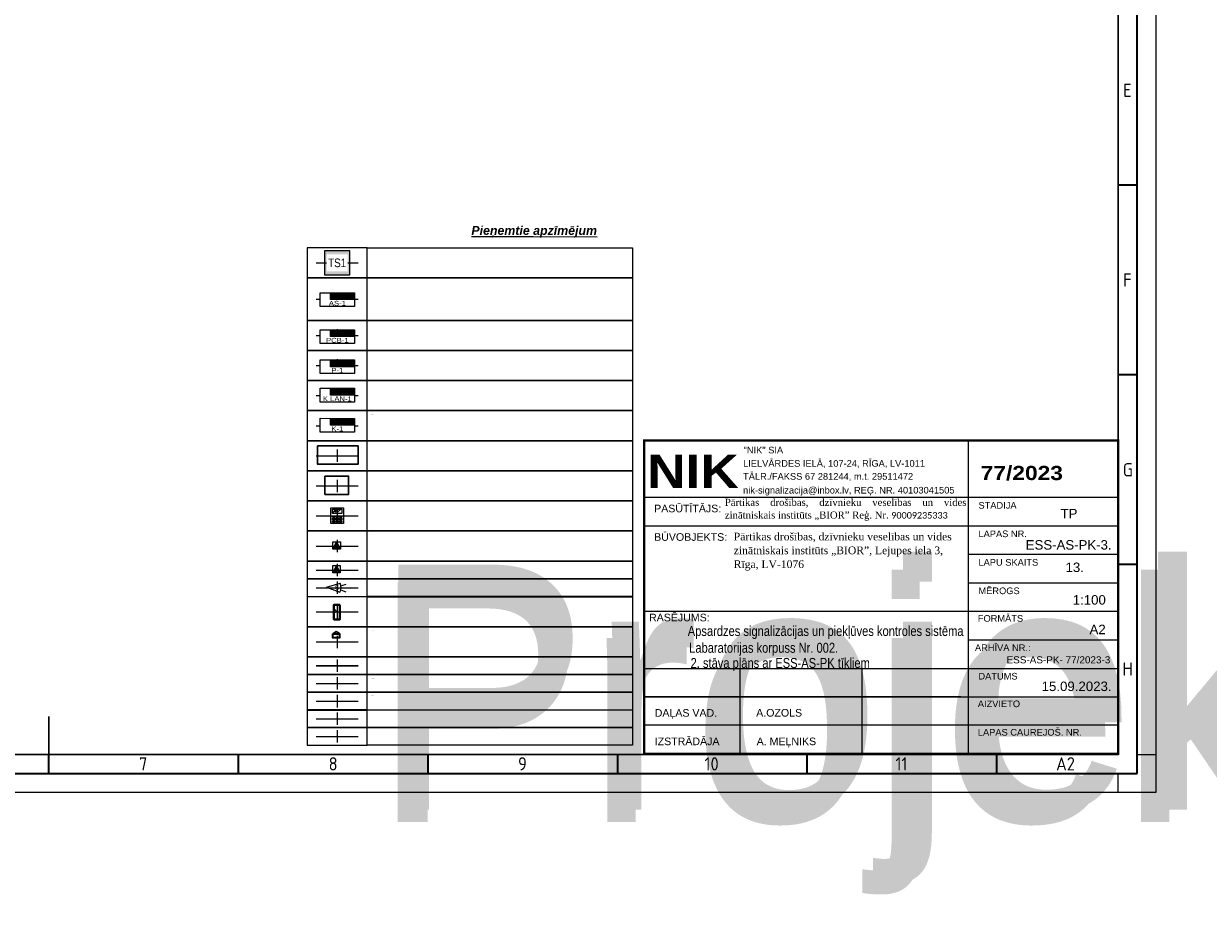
# Model space of a CAD drawing. Header units: millimetres. Extents: x -1662057 to -197461, y -941126 to 63888.
# Tile 83 of 209: x -1588243 to -1545863, y -425197 to -393819. Entities that reach past the tile are written whole.
import ezdxf
from ezdxf.enums import TextEntityAlignment as Align

# ---------------------------------------------------------------- set-up
doc = ezdxf.new("R2018")
doc.units = ezdxf.units.MM
doc.set_wipeout_variables(frame=1)
doc.layers.get('0').update_dxf_attribs({"linetype": 'CONTINUOUS'})
for name, color, linetype, lineweight in [('00_rāmis', 7, 'CONTINUOUS', 18), ('00_text_rakstlaukums', 7, 'CONTINUOUS', 18), ('00_tieva', 7, 'CONTINUOUS', 15), ('1-VS', 174, 'CONTINUOUS', 9), ('AS_detektori', 234, 'CONTINUOUS', 15), ('AS_kabelis', 16, 'CONTINUOUS', 15), ('Izolacija', 250, 'CONTINUOUS', 9), ('Titlebox', 7, 'CONTINUOUS', 9), ('UAS_Text', 7, 'CONTINUOUS', 9), ('Vājstrāvas tīkls', 5, 'CONTINUOUS', 30)]:
    doc.layers.add(name, color=color, linetype=linetype, lineweight=lineweight)
for name, color, linetype in [('Apsardze', 5, 'CONTINUOUS'), ('ESS AS', 5, 'CONTINUOUS'), ('ESS_AS_iekartas', 102, 'CONTINUOUS'), ('PDF_Geometry', 7, 'CONTINUOUS'), ('Rasējuma lapa', 7, 'CONTINUOUS'), ('VS AS', 7, 'CONTINUOUS'), ('VS-AS_Iekartas', 5, 'CONTINUOUS'), ('VS_Apzimejumi', 7, 'CONTINUOUS')]:
    doc.layers.add(name, color=color, linetype=linetype)
doc.layers.add('VS_Info', color=21, linetype='CONTINUOUS', plot=False)
doc.styles.add('1', font='ariali.ttf')
doc.styles.add('ARIAL', font='arialbd.ttf')
doc.styles.add('Arial_baltic', font='arial.ttf')
doc.styles.add('Bold', font='ariblk.ttf', dxfattribs={"height": 60})
doc.styles.add('Calibri', font='calibri.ttf')
doc.styles.add('DEL_Arial Narrow', font='ARIALN.TTF')
doc.styles.add('ISO', font='iso')
doc.styles.add('ROMANS', font='arial.ttf', dxfattribs={"width": 0.8, "oblique": 15})
doc.styles.add('WMF-Arial0', font='arialbd.ttf')

# ---------------------------------------------------------------- blocks, each defined once
blk = doc.blocks.new('A2_L')
at = {"layer": 'Rasējuma lapa'}
for p, q in [((0, 0), (0, 420)), ((-5, 10), (0, 10)), ((-10, 0), (-10, 5)), ((-594, 0), (0, 0))]:
    blk.add_line(p, q, dxfattribs=at)
at = {"layer": 'Rasējuma lapa', "lineweight": 35}
for p, q in [((-5, 5), (-5, 415)), ((-5, 160), (-10, 160)), ((-5, 110), (-10, 110)), ((-5, 60), (-10, 60)), ((-292, 5), (-292, 10)), ((-242, 5), (-242, 10)), ((-192, 5), (-192, 10)), ((-142, 5), (-142, 10)), ((-92, 5), (-92, 10)), ((-42, 5), (-42, 10)), ((-579, 5), (-5, 5))]:
    blk.add_line(p, q, dxfattribs=at)
at = {"layer": 'Rasējuma lapa', "lineweight": 30}
for p, q in [((-10, 10), (-10, 410)), ((-292, 20), (-292, 10)), ((-574, 10), (-10, 10))]:
    blk.add_line(p, q, dxfattribs=at)
at = {"layer": 'Rasējuma lapa', "style": 'ISO'}
for s, p in [('E', (-8.72, 183.25)), ('F', (-8.72, 133.25)), ('G', (-8.81, 83.25)), ('H', (-8.9, 30.75)), ('7', (-268.23, 5.75)), ('8', (-218.23, 5.75)), ('9', (-168.28, 5.75)), ('10', (-119.1, 5.75)), ('11', (-68.75, 5.75)), ('A2', (-26.41, 5.75))]:
    blk.add_text(s, height=3.5, dxfattribs=at).set_placement(p)
blk = doc.blocks.new('*U1302')
at = {"layer": 'Rasējuma lapa'}
blk.add_blockref('A2_L', (0, 0), dxfattribs=at)
blk = doc.blocks.new('*U1708')
at = {"layer": 'VS_Apzimejumi', "ltscale": 25}
blk.add_lwpolyline([(-1700, 0), (-1700, -1200), (0, -1200), (0, 0), (-1700, 0)], dxfattribs=at)
at = {"layer": 'VS_Apzimejumi'}
blk.add_lwpolyline([(0, 0), (7500, 0), (7500, -1200), (0, -1200), (0, 0)], dxfattribs=at)
at = {"layer": 'VS_Info'}
blk.add_line((-1445, -600), (-255, -600), dxfattribs=at)
blk.add_lwpolyline([(-850, -425), (-850, -775)], dxfattribs=at)
at = {"lineweight": 30, "flags": 104}
blk.add_attdef('NOSAUKUMS', text='', height=200, dxfattribs=at).set_placement((121, -99), align=Align.TOP_LEFT)
blk = doc.blocks.new('*U1709')
at = {"layer": 'VS_Apzimejumi', "ltscale": 25}
blk.add_lwpolyline([(-1700, 0), (-1700, -850), (0, -850), (0, 0), (-1700, 0)], dxfattribs=at)
at = {"layer": 'VS_Apzimejumi'}
blk.add_lwpolyline([(0, 0), (7500, 0), (7500, -850), (0, -850), (0, 0)], dxfattribs=at)
at = {"layer": 'VS_Info'}
blk.add_line((-1445, -425), (-255, -425), dxfattribs=at)
blk.add_lwpolyline([(-850, -250), (-850, -600)], dxfattribs=at)
at = {"lineweight": 30, "flags": 104}
blk.add_attdef('NOSAUKUMS', text='', height=200, dxfattribs=at).set_placement((121, -99), align=Align.TOP_LEFT)
blk = doc.blocks.new('DEL_VS-AS_kontroles_panelis')
blk.add_wipeout([(-326, 261), (326, 261), (326, -1), (-326, -1)]).dxf.layer = 'AS_kabelis'
at = {"layer": 'VS-AS_Iekartas', "color": 0}
for p, q in [((-325, 260), (325, 260)), ((-325, 0), (-325, 260)), ((-130, 252), (-122, 260)), ((-130, 229), (-99, 260)), ((-130, 207), (-77, 260)), ((-130, 184), (-54, 260)), ((-130, 162), (-32, 260)), ((-130, 139), (-9, 260)), ((-18, 130), (-130, 242)), ((5, 130), (-125, 260)), ((-117, 130), (13, 260)), ((27, 130), (-103, 260)), ((-95, 130), (35, 260)), ((50, 130), (-80, 260)), ((-72, 130), (58, 260)), ((72, 130), (-58, 260)), ((-50, 130), (80, 260)), ((95, 130), (-35, 260)), ((-27, 130), (103, 260)), ((117, 130), (-13, 260)), ((-5, 130), (125, 260)), ((139, 130), (9, 260)), ((18, 130), (148, 260)), ((162, 130), (32, 260)), ((40, 130), (170, 260)), ((184, 130), (54, 260)), ((63, 130), (193, 260)), ((207, 130), (77, 260)), ((85, 130), (215, 260)), ((229, 130), (99, 260)), ((108, 130), (238, 260)), ((252, 130), (122, 260)), ((130, 130), (260, 260)), ((274, 130), (144, 260)), ((152, 130), (282, 260)), ((297, 130), (167, 260)), ((175, 130), (305, 260)), ((319, 130), (189, 260)), ((197, 130), (325, 258)), ((325, 146), (211, 260)), ((220, 130), (325, 235)), ((325, 169), (234, 260)), ((325, 191), (256, 260)), ((325, 214), (279, 260)), ((325, 236), (301, 260)), ((325, 259), (324, 260)), ((325, 260), (325, 0)), ((325, 0), (-325, 0)), ((-40, 130), (-130, 220)), ((-63, 130), (-130, 197)), ((-85, 130), (-130, 175)), ((-108, 130), (-130, 152)), ((242, 130), (325, 213)), ((265, 130), (325, 190)), ((287, 130), (325, 168)), ((310, 130), (325, 145))]:
    blk.add_line(p, q, dxfattribs=at)
blk.add_lwpolyline([(-130, 260), (325, 260), (325, 130), (-130, 130)], close=True, dxfattribs=at)
at = {"layer": 'VS-AS_Iekartas', "color": 0, "style": 'DEL_Arial Narrow', "width": 1.4}
blk.add_attdef('TIPS', text='', height=90, dxfattribs=at).set_placement((0, -10), align=Align.BOTTOM_CENTER)
blk = doc.blocks.new('*U1710')
at = {"layer": 'VS_Apzimejumi', "ltscale": 25}
blk.add_lwpolyline([(-1700, 0), (-1700, -500), (0, -500), (0, 0), (-1700, 0)], dxfattribs=at)
at = {"layer": 'VS_Apzimejumi'}
blk.add_lwpolyline([(0, 0), (7500, 0), (7500, -500), (0, -500), (0, 0)], dxfattribs=at)
at = {"layer": 'VS_Info'}
blk.add_line((-1445, -250), (-255, -250), dxfattribs=at)
blk.add_lwpolyline([(-850, -75), (-850, -425)], dxfattribs=at)
at = {"lineweight": 30, "flags": 104}
blk.add_attdef('NOSAUKUMS', text='', height=200, dxfattribs=at).set_placement((121, -99), align=Align.TOP_LEFT)
blk = doc.blocks.new('*U2829')
at = {"layer": 'Vājstrāvas tīkls', "color": 234, "lineweight": 9}
for p, q in [((-140, 385), (-54, 479)), ((-54, 479), (-72, 402)), ((-72, 402), (15, 478)), ((-13, 367), (118, 481)), ((15, 478), (-13, 367))]:
    blk.add_line(p, q, dxfattribs=at)
at = {"layer": 'Vājstrāvas tīkls', "color": 234, "lineweight": 15, "ltscale": 0.05}
blk.add_lwpolyline([(-217, 542), (217, 542), (217, 0), (-217, 0)], close=True, dxfattribs=at)
at = {"layer": 'Vājstrāvas tīkls', "color": 234, "lineweight": 25, "ltscale": 0.05}
for points in [[(-217, 542), (217, 542), (217, 0), (-217, 0)], [(-164, 268), (-77, 268), (-77, 217), (-164, 217)], [(-164, 184), (-77, 184), (-77, 133), (-164, 133)], [(-164, 100), (-77, 100), (-77, 49), (-164, 49)], [(-44, 268), (44, 268), (44, 217), (-44, 217)], [(-44, 184), (44, 184), (44, 133), (-44, 133)], [(-44, 100), (44, 100), (44, 49), (-44, 49)], [(77, 268), (164, 268), (164, 217), (77, 217)], [(77, 184), (164, 184), (164, 133), (77, 133)], [(77, 100), (164, 100), (164, 49), (77, 49)]]:
    blk.add_lwpolyline(points, close=True, dxfattribs=at)
at = {"layer": 'Vājstrāvas tīkls', "color": 234, "lineweight": 9, "ltscale": 0.05}
blk.add_lwpolyline([(-164, 502), (164, 502), (164, 354), (-164, 354)], close=True, dxfattribs=at)
at = {"layer": 'AS_detektori', "lineweight": 5, "style": 'ARIAL'}
blk.add_attdef('KEYPAD', text='', height=188, dxfattribs=at).set_placement((-596, 331), align=Align.CENTER)
blk = doc.blocks.new('A$C7E0A7937')
at = {"layer": 'Izolacija', "ltscale": 5, "true_color": 0xffffff}
h = blk.add_hatch(color=7, dxfattribs=at)
h.dxf.hatch_style = 1
h.paths.add_polyline_path([(399, 375), (-399, 375), (-399, -375), (399, -375)])
at = {"layer": '1-VS', "color": 5, "lineweight": 20, "ltscale": 20, "const_width": 22.5}
blk.add_lwpolyline([(-399, -375), (399, -375), (399, 375), (-399, 375)], close=True, dxfattribs=at)
at = {"layer": '1-VS', "color": 251, "lineweight": 20, "ltscale": 20}
blk.add_lwpolyline([(-399, -375), (399, -375), (399, 375), (-399, 375)], close=True, dxfattribs=at)
at = {"layer": 'UAS_Text', "color": 251, "lineweight": 9, "insert": (1, -1), "char_height": 270, "width": 385.23, "attachment_point": 5, "bg_fill": 3, "box_fill_scale": 1.5, "bg_fill_color": 256, "bg_fill_transparency": 0}
blk.add_mtext('{\\fArial Narrow|b0|i0|c186|p34;\\C5;TS1}', dxfattribs=at)
blk = doc.blocks.new('smk')
at = {"layer": 'Apsardze'}
for p, q in [((-200, 0), (-200, 200)), ((-200, 0), (-100, 200)), ((-200, 200), (0, 200)), ((0, 0), (-200, 0)), ((-100, 200), (0, 0)), ((0, 200), (0, 0))]:
    blk.add_line(p, q, dxfattribs=at)
at = {"layer": 'Apsardze', "linetype": 'ByBlock'}
for p, q in [((-188, 25), (-13, 25)), ((-170, 60), (-30, 60)), ((-152, 96), (-48, 96)), ((-135, 131), (-65, 131)), ((-117, 166), (-83, 166))]:
    blk.add_line(p, q, dxfattribs=at)
blk = doc.blocks.new('pir')
at = {"layer": 'Apsardze'}
for p, q in [((-530, 1), (-797, 1)), ((-512, 81), (-665, 133)), ((0, 0), (-457, 153)), ((0, 0), (-457, -152)), ((-512, -84), (-662, -135))]:
    blk.add_line(p, q, dxfattribs=at)
blk.add_arc((-151, 1), 342, 153.6522, 206.5245, dxfattribs=at)

msp = doc.modelspace()

# ---------------------------------------------------------------- linework, layer by layer
at = {"layer": '00_rāmis'}
for p, q in [((-1549084.73931, -408723.77673), (-1566043.83073, -408723.77668)), ((-1549084.73616, -408723.77673), (-1566043.82758, -408723.77668))]:
    msp.add_line(p, q, dxfattribs=at)
at = {"layer": '00_rāmis', "const_width": 84.79564}
msp.add_lwpolyline([(-1566043.83808, -419920.84435), (-1549084.73616, -419920.84435), (-1549084.73616, -408723.77673), (-1566043.83808, -408723.77673)], close=True, dxfattribs=at)
at = {"layer": '00_tieva'}
for p, q in [((-1554443.39879, -419920.84663), (-1554443.39879, -408723.77668)), ((-1549084.73931, -410759.69625), (-1566043.82949, -410759.68055)), ((-1554443.408, -419920.84663), (-1554443.408, -410759.69625)), ((-1566043.83044, -411778.36424), (-1549084.74852, -411778.36424)), ((-1549084.73931, -412796.74103), (-1554443.408, -412796.74101)), ((-1554443.408, -413815.41397), (-1549084.74852, -413815.41397)), ((-1549084.73931, -414832.66054), (-1566043.83411, -414832.66049)), ((-1554443.408, -415851.33348), (-1549084.74852, -415851.33348)), ((-1566043.83555, -416868.58), (-1549084.73931, -416868.58005)), ((-1566043.83555, -416868.58), (-1549084.73931, -416868.58005)), ((-1562612.18813, -419920.84502), (-1562612.18813, -416868.58)), ((-1558249.04206, -419920.84615), (-1558249.04206, -416868.58)), ((-1554713.78344, -417886.11185), (-1566043.83632, -417886.11185)), ((-1566043.83555, -417886.11185), (-1549084.73931, -417886.1119)), ((-1554713.78344, -417886.11185), (-1565908.15869, -417886.11185)), ((-1554713.78344, -418903.6437), (-1566043.83632, -418903.6437)), ((-1549084.73931, -418903.64375), (-1565908.15869, -418903.6437))]:
    msp.add_line(p, q, dxfattribs=at)
at = {"layer": 'ESS AS', "color": 1, "lineweight": 35, "ltscale": 2, "transparency": 33554687}
for p, q in [((-1577064.7131, -415554.59877), (-1577178.8914, -415629.50096)), ((-1577062.33386, -415554.59877), (-1576948.15556, -415629.50096))]:
    msp.add_line(p, q, dxfattribs=at)
at = {"layer": 'ESS AS', "color": 5, "lineweight": 40, "ltscale": 2, "transparency": 33554687}
msp.add_lwpolyline([(-1576929.36811, -414595.53159), (-1576929.36811, -415116.73269), (-1577147.11746, -415116.73269), (-1577147.11746, -414595.53159)], close=True, dxfattribs=at)
at = {"layer": 'ESS AS', "color": 1, "lineweight": 35, "ltscale": 2, "transparency": 33554687}
msp.add_lwpolyline([(-1577179.01977, -415629.63549), (-1576948.73754, -415629.63549), (-1576948.73754, -415776.12782), (-1577179.01977, -415776.12782)], close=True, dxfattribs=at)
at = {"layer": 'ESS AS', "color": 5, "transparency": 33554687, "const_width": 31.64062}
for points in [[(-1577782.65649, -416764.28149), (-1576276.56274, -416764.28149)], [(-1577782.65649, -417405.53149), (-1576276.56274, -417405.53149)]]:
    msp.add_lwpolyline(points, dxfattribs=at)
at = {"layer": 'ESS AS', "color": 6, "transparency": 33554687, "const_width": 31.64062}
for points in [[(-1577782.65649, -418041.15536), (-1576276.56274, -418041.15536)], [(-1577782.65649, -418668.88281), (-1576276.56274, -418668.88281)]]:
    msp.add_lwpolyline(points, dxfattribs=at)
at = {"layer": 'ESS AS', "color": 1, "transparency": 33554687, "const_width": 31.64062}
msp.add_lwpolyline([(-1577782.65649, -419309.35613), (-1576276.56274, -419309.35613)], dxfattribs=at)
at = {"layer": 'ESS_AS_iekartas', "color": 5, "lineweight": 30}
msp.add_lwpolyline([(-1577730.07897, -408917.98704), (-1576281.80887, -408917.98704), (-1576281.80887, -409571.03387), (-1577730.07897, -409571.03387)], close=True, dxfattribs=at)
at = {"layer": 'ESS_AS_iekartas', "color": 6, "lineweight": 30}
msp.add_lwpolyline([(-1577466.28734, -409993.7795), (-1576618.74585, -409993.7795), (-1576618.74585, -410646.82634), (-1577466.28734, -410646.82634)], close=True, dxfattribs=at)
at = {"layer": 'PDF_Geometry', "lineweight": 9}
msp.add_lwpolyline([(-1565694.47449, -408704.96808), (-1549082.0013, -408704.96808)], dxfattribs=at)

# ---------------------------------------------------------------- block references
at = {"layer": 'ESS AS', "transparency": 33554687}
ref = msp.add_blockref('*U1709', (-1575953.82056, -401832.29618), dxfattribs=dict(at, xscale=1.265625, yscale=1.265625, zscale=1.265625))
lines = msp.add_mtext('Projekt. telekomunikāciju 19" skapis', dxfattribs={"layer": '0', "insert": (-1575800.98823, -401957.43145), "char_height": 2.5, "attachment_point": 1})
ref.add_attrib('NOSAUKUMS', '', (-1575800.98823, -401957.43145), dxfattribs={"flags": 104}).embed_mtext(lines)
at = {"layer": 'ESS AS', "color": 7, "transparency": 33554687}
ref = msp.add_blockref('*U1708', (-1575953.82836, -402908.06224), dxfattribs=dict(at, xscale=1.265625, yscale=1.265625, zscale=1.265625))
lines = msp.add_mtext('Projekt. centrālais vadības panelis Integriti ISC Controller, \\Pmetāliskā kārba ar barošanas bloku.  INTG-996001EUPS \\Par visām paplašinātāju kartēm', dxfattribs={"layer": '0', "insert": (-1575800.99604, -403033.1975), "char_height": 2.5, "attachment_point": 1})
ref.add_attrib('NOSAUKUMS', '', (-1575800.99604, -403033.1975), dxfattribs={"flags": 104}).embed_mtext(lines)
at = {"layer": 'ESS AS', "transparency": 33554687}
ref = msp.add_blockref('*U1709', (-1575953.82836, -404426.7621), dxfattribs=dict(at, xscale=1.265625, yscale=1.265625, zscale=1.265625))
lines = msp.add_mtext('Projekt. 8 zonu paplāšinātājs Integriti - 8 Zone LAN,\\PPCB only. INTG-996005PCB&KIT', dxfattribs={"layer": '0', "insert": (-1575800.99604, -404551.89736), "char_height": 2.5, "attachment_point": 1})
ref.add_attrib('NOSAUKUMS', '', (-1575800.99604, -404551.89736), dxfattribs={"flags": 104}).embed_mtext(lines)
ref = msp.add_blockref('*U1709', (-1575953.82836, -405502.7767), dxfattribs=dict(at, xscale=1.265625, yscale=1.265625, zscale=1.265625))
lines = msp.add_mtext('Projekt. 8 zonu paplāšinātājs Integriti - 8 Zone UniBus,\\PINTG-996500PCB&KIT', dxfattribs={"layer": '0', "insert": (-1575800.99604, -405627.91197), "char_height": 2.5, "attachment_point": 1})
ref.add_attrib('NOSAUKUMS', '', (-1575800.99604, -405627.91197), dxfattribs={"flags": 104}).embed_mtext(lines)
ref = msp.add_blockref('*U1709', (-1575953.82836, -406578.57638), dxfattribs=dict(at, xscale=1.265625, yscale=1.265625, zscale=1.265625))
lines = msp.add_mtext('Projekt. divu durvju kontrolieris Intelligent LAN Access\\PModule. INTG-996018PCB&K', dxfattribs={"layer": '0', "insert": (-1575800.99604, -406703.71165), "char_height": 2.5, "attachment_point": 1})
ref.add_attrib('NOSAUKUMS', '', (-1575800.99604, -406703.71165), dxfattribs={"flags": 104}).embed_mtext(lines)
ref = msp.add_blockref('*U1709', (-1575953.82836, -407654.37295), dxfattribs=dict(at, xscale=1.265625, yscale=1.265625, zscale=1.265625))
lines = msp.add_mtext('Projekt. UniBus Divu durvju kontrolieris-paplāšinātājs \\PINTG-996535PCB&K', dxfattribs={"layer": '0', "insert": (-1575800.99604, -407779.50822), "char_height": 2.5, "attachment_point": 1})
ref.add_attrib('NOSAUKUMS', '', (-1575800.99604, -407779.50822), dxfattribs={"flags": 104}).embed_mtext(lines)
ref = msp.add_blockref('*U1709', (-1575953.82836, -408730.02997), dxfattribs=dict(at, xscale=1.265625, yscale=1.265625, zscale=1.265625))
lines = msp.add_mtext('Projekt. metāliskā kārba ar barošanas bloku 8A \\PINTG-995203PE8EU', dxfattribs={"layer": '0', "insert": (-1575800.99604, -408855.16523), "char_height": 2.5, "attachment_point": 1})
ref.add_attrib('NOSAUKUMS', '', (-1575800.99604, -408855.16523), dxfattribs={"flags": 104}).embed_mtext(lines)
ref = msp.add_blockref('*U1709', (-1575953.82836, -409805.82243), dxfattribs=dict(at, xscale=1.265625, yscale=1.265625, zscale=1.265625))
lines = msp.add_mtext('Projekt. metāliskā kārba ar barošanas bloku 3A \\PINTG-995201PEEU3', dxfattribs={"layer": '0', "insert": (-1575800.99604, -409930.9577), "char_height": 2.5, "attachment_point": 1})
ref.add_attrib('NOSAUKUMS', '', (-1575800.99604, -409930.9577), dxfattribs={"flags": 104}).embed_mtext(lines)
ref = msp.add_blockref('*U1709', (-1575953.82836, -410881.60836), dxfattribs=dict(at, xscale=1.265625, yscale=1.265625, zscale=1.265625))
lines = msp.add_mtext('Projekt. LCD vadības tastatūra Prisma Terminal \\Pfor Integriti - White INTG-996400', dxfattribs={"layer": '0', "insert": (-1575800.99604, -411006.74362), "char_height": 2.5, "attachment_point": 1})
ref.add_attrib('NOSAUKUMS', '', (-1575800.99604, -411006.74362), dxfattribs={"flags": 104}).embed_mtext(lines)
ref = msp.add_blockref('*U2829', (-1577029.60961, -411694.60761), dxfattribs=dict(at, xscale=1.0418625, yscale=1.0418625, zscale=1.0418625))
lines = msp.add_mtext('VP ', dxfattribs={"layer": 'AS_detektori', "lineweight": 5, "insert": (-1577650.25968, -411349.79326), "char_height": 2.5, "attachment_point": 1, "bg_fill": 3, "box_fill_scale": 1, "bg_fill_color": 256, "bg_fill_transparency": 0})
ref.add_attrib('KEYPAD', '', (-1577650.25968, -411349.79326), dxfattribs={"flags": 104}).embed_mtext(lines)
ref = msp.add_blockref('*U1709', (-1575953.82836, -411957.37146), dxfattribs=dict(at, xscale=1.265625, yscale=1.265625, zscale=1.265625))
lines = msp.add_mtext('Projekt. magnētiskais kontakts vārtiem, uzliekamais, \\Pnostrādāšanas attālums 7.3 cm ar plāksni MS-55', dxfattribs={"layer": '0', "insert": (-1575800.99604, -412082.50672), "char_height": 2.5, "attachment_point": 1})
ref.add_attrib('NOSAUKUMS', '', (-1575800.99604, -412082.50672), dxfattribs={"flags": 104}).embed_mtext(lines)
ref = msp.add_blockref('*U1710', (-1575953.82836, -413036.66475), dxfattribs=dict(at, xscale=1.265625, yscale=1.265625, zscale=1.265625))
lines = msp.add_mtext('Projekt. durvju magnētiskie kontakti ZDD-417M', dxfattribs={"layer": '0', "insert": (-1575800.99604, -413161.80001), "char_height": 8762.180394, "attachment_point": 1})
ref.add_attrib('NOSAUKUMS', '', (-1575800.99604, -413161.80001), dxfattribs={"flags": 104}).embed_mtext(lines)
ref = msp.add_blockref('*U1710', (-1575953.82836, -413669.29494), dxfattribs=dict(at, xscale=1.265625, yscale=1.265625, zscale=1.265625))
lines = msp.add_mtext('Projekt. kombinētajs detektors TITAN GB', dxfattribs={"layer": '0', "insert": (-1575800.99604, -413794.43021), "char_height": 8572.5175739, "attachment_point": 1})
ref.add_attrib('NOSAUKUMS', '', (-1575800.99604, -413794.43021), dxfattribs={"flags": 104}).embed_mtext(lines)
ref = msp.add_blockref('*U1709', (-1575953.82836, -414309.20912), dxfattribs=dict(at, xscale=1.265625, yscale=1.265625, zscale=1.265625))
lines = msp.add_mtext('Projekt. Karšu nolāsītājs ar kodu šifrātoru \\P(datu protokols E-Marim un RS485) INTG-994725', dxfattribs={"layer": '0', "insert": (-1575800.99604, -414434.34439), "char_height": 2.5, "attachment_point": 1})
ref.add_attrib('NOSAUKUMS', '', (-1575800.99604, -414434.34439), dxfattribs={"flags": 104}).embed_mtext(lines)
ref = msp.add_blockref('*U1709', (-1575953.82836, -415384.88246), dxfattribs=dict(at, xscale=1.265625, yscale=1.265625, zscale=1.265625))
lines = msp.add_mtext('Projekt. elektromagnētiskais sprūds, normāli atvērts (NO)\\PEff-Eff, 12/24Vdc, Eff-Eff 138W.13-----E91', dxfattribs={"layer": '0', "insert": (-1575800.99604, -415510.01773), "char_height": 2.5, "attachment_point": 1})
ref.add_attrib('NOSAUKUMS', '', (-1575800.99604, -415510.01773), dxfattribs={"flags": 104}).embed_mtext(lines)
ref = msp.add_blockref('*U1710', (-1575953.82836, -416459.12411), dxfattribs=dict(at, xscale=1.265625, yscale=1.265625, zscale=1.265625))
lines = msp.add_mtext('Projekt. kabelis (magnētkontaktiem) CQR 4x0,22', dxfattribs={"layer": '0', "insert": (-1575800.99604, -416584.25938), "char_height": 2.5, "attachment_point": 1})
ref.add_attrib('NOSAUKUMS', '', (-1575800.99604, -416584.25938), dxfattribs={"flags": 104}).embed_mtext(lines)
ref = msp.add_blockref('*U1710', (-1575953.82836, -417091.93661), dxfattribs=dict(at, xscale=1.265625, yscale=1.265625, zscale=1.265625))
lines = msp.add_mtext('Projekt. kabelis (kustības detektoriem) CQR 8x0,22', dxfattribs={"layer": '0', "insert": (-1575800.99604, -417217.07188), "char_height": 2.5, "attachment_point": 1})
ref.add_attrib('NOSAUKUMS', '', (-1575800.99604, -417217.07188), dxfattribs={"flags": 104}).embed_mtext(lines)
ref = msp.add_blockref('*U1710', (-1575953.82836, -417724.74911), dxfattribs=dict(at, xscale=1.265625, yscale=1.265625, zscale=1.265625))
lines = msp.add_mtext('Projekt. kabelis (tastatūrām) Cat5e FTP 4x2x0.5', dxfattribs={"layer": '0', "insert": (-1575800.99604, -417849.88438), "char_height": 2.5, "attachment_point": 1})
ref.add_attrib('NOSAUKUMS', '', (-1575800.99604, -417849.88438), dxfattribs={"flags": 104}).embed_mtext(lines)
ref = msp.add_blockref('*U1710', (-1575953.82836, -418352.47656), dxfattribs=dict(at, xscale=1.265625, yscale=1.265625, zscale=1.265625))
lines = msp.add_mtext('Projekt. kabelis (panelim) Cat5e FTP  4x2x0.5', dxfattribs={"layer": '0', "insert": (-1575800.99604, -418477.61183), "char_height": 2.5, "attachment_point": 1})
ref.add_attrib('NOSAUKUMS', '', (-1575800.99604, -418477.61183), dxfattribs={"flags": 104}).embed_mtext(lines)
ref = msp.add_blockref('*U1710', (-1575953.82836, -418984.90075), dxfattribs=dict(at, xscale=1.265625, yscale=1.265625, zscale=1.265625))
lines = msp.add_mtext('Projekt. kabelis (sprūdam) Omy 2x1.0', dxfattribs={"layer": '0', "insert": (-1575800.99604, -419110.03601), "char_height": 2.5, "attachment_point": 1})
ref.add_attrib('NOSAUKUMS', '', (-1575800.99604, -419110.03601), dxfattribs={"flags": 104}).embed_mtext(lines)
at = {"layer": 'Rasējuma lapa', "xscale": 135.6730224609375, "yscale": 135.6730224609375, "zscale": 135.6730224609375}
msp.add_blockref('*U1302', (-1547726.19836, -421300.6175), dxfattribs=at)
at = {"layer": 'VS AS', "xscale": 1.318359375, "yscale": 1.318359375, "zscale": 1.318359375}
for p in [(-1576914.59142, -412607.53497), (-1576924.05142, -413452.65234)]:
    msp.add_blockref('smk', p, dxfattribs=at)
at = {"layer": 'VS AS', "xscale": 1.0546875, "yscale": 1.0546875, "zscale": 1.0546875, "rotation": 176.8636173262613}
msp.add_blockref('pir', (-1577408.2823, -413960.00126), dxfattribs=at)

# ---------------------------------------------------------------- texts
at = {"layer": '00_rāmis'}
for s, height, style, p in [('"NIK" SIA', 237.444202, 'Arial_baltic', (-1562488.18586, -409183.21206)), ('LIELVĀRDES IELĀ, 107-24, RĪGA, LV-1011', 237.4442015, 'Arial_baltic', (-1562506.70046, -409659.77846)), ('77/2023', 508.773834, 'Bold', (-1554005.11983, -410137.7885)), ('TĀLR./FAKSS 67 281244, m.t. 29511472', 237.4442015, 'Arial_baltic', (-1562506.70046, -410123.76423)), ('nik-signalizacija@inbox.lv, REĢ. NR. 40103041505', 237.4442015, 'Arial_baltic', (-1562506.70046, -410616.99083)), ('PASŪTĪTĀJS:', 271.3460449, 'Arial_baltic', (-1565688.43414, -411289.50784)), ('PASŪTĪTĀJS:', 271.3460449, 'Arial_baltic', (-1565688.42493, -411289.50784)), ('STADIJA', 237.444202, 'Arial_baltic', (-1554086.05679, -411159.7114)), ('TP', 338.3346, 'Arial_baltic', (-1551149.82646, -411504.18186)), ('BŪVOBJEKTS:', 271.3460449, 'Arial_baltic', (-1565688.4239, -412307.87967)), ('LAPAS NR.', 237.444202, 'Arial_baltic', (-1554086.05679, -412177.24325)), ('ESS-AS-PK-3. ', 338.3345998, 'Arial_baltic', (-1552395.23691, -412622.29837)), ('LAPU SKAITS', 237.4442015, 'Arial_baltic', (-1554086.05679, -413196.76113)), ('13.', 338.3346, 'Arial_baltic', (-1550970.72123, -413424.83078)), ('MĒROGS', 237.444202, 'Arial_baltic', (-1554086.05679, -414214.57825)), ('1:100', 339.182556, 'Arial_baltic', (-1550715.34998, -414589.62005)), ('RASĒJUMS:', 271.346045, 'Arial_baltic', (-1565870.62895, -415186.13429)), ('FORMĀTS', 237.444202, 'Arial_baltic', (-1554108.68945, -415201.53855)), ('A2', 339.182556, 'Arial_baltic', (-1550112.18689, -415646.32542)), ('ARHĪVA NR.:', 237.4442015, 'Arial_baltic', (-1554212.21312, -416250.04166)), ('ESS-AS-PK- 77/2023-3', 254.3869171, 'Arial_baltic', (-1553081.29246, -416690.44606)), ('DATUMS', 237.444202, 'Arial_baltic', (-1554086.05585, -417267.84189)), ('15.09.2023.', 339.1825562, 'Arial_baltic', (-1551826.23167, -417680.09636)), ('DAĻAS VAD.', 271.346045, 'Arial_baltic', (-1565667.57655, -418597.47853)), ('AIZVIETO', 237.444202, 'Arial_baltic', (-1554108.52581, -418255.74783)), ('A.OZOLS', 271.346045, 'Arial_baltic', (-1562037.47492, -418592.7486)), ('LAPAS CAUREJOŠ. NR.', 237.4442015, 'Arial_baltic', (-1554108.52638, -419273.43805)), ('IZSTRĀDĀJA', 271.346045, 'Arial_baltic', (-1565667.57655, -419615.01036)), ('A. MEĻNIKS', 271.346045, 'Arial_baltic', (-1562020.81187, -419615.01104))]:
    msp.add_text(s, height=height, dxfattribs=dict(at, style=style)).set_placement(p)
at = {"layer": '00_rāmis', "color": 5, "style": 'Bold'}
msp.add_text('NIK', height=1187.138947, dxfattribs=at).set_placement((-1565933.84462, -410416.20091))
at = {"layer": '00_text_rakstlaukums', "style": 'Arial_baltic', "width": 0.8}
for s, p in [('Apsardzes signalizācijas un piekļūves kontroles sistēma', (-1564485.60691, -415711.14549)), ('Labaratorijas korpuss Nr. 002.', (-1564435.60691, -416311.14549)), ('2. stāva plāns ar ESS-AS-PK tīkliem', (-1564384.90349, -416853.54895))]:
    msp.add_text(s, height=356.141684, dxfattribs=at).set_placement(p)
at = {"layer": 'ESS AS', "color": 5, "transparency": 33554687, "style": 'WMF-Arial0'}
msp.add_text('N', height=133.25214, dxfattribs=at).set_placement((-1577118.87688, -414893.16247))
at = {"layer": 'ESS AS', "color": 7, "linetype": 'ByBlock', "lineweight": 15, "transparency": 33554687, "insert": (-1572226.95701, -401051.8638), "char_height": 265.78125, "width": 9130.2583428, "attachment_point": 1, "rotation": 359.969999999, "style": '1'}
msp.add_mtext('{\\fArial|b1|i1|c186|p34;\\H1.1905x;\\L\\C256;\\c0;Pieņemtie apzīmējum}', dxfattribs=at)
at = {"layer": 'Titlebox', "attachment_point": 1, "style": 'Calibri'}
for s, insert, char_height, width in [('\\pxa0.66667,sm1.07917,qj;{\\fTimes New Roman|b0|i0|c186|p18;Pārtikas drošības, dzīvnieku veselības un vides zinātniskais institūts „BIOR” Reģ. Nr. \\fCalibri|b0|i0|c0|p34;\\H0.91667x;90009235333}', (-1563159.27579, -410804.9979), 253.125, 8617.8480245), ('\\pxa0.66667,sm1.07917;{\\fTimes New Roman|b0|i0|c186|p18;\\H0.91667x;Pārtikas drošības, dzīvnieku veselības un vides zinātniskais institūts „BIOR”, \\fTimes New Roman|b0|i0|c0|p18;Lejupes iela 3, \\fTimes New Roman|b0|i0|c186|p18;\\PRīga, \\fTimes New Roman|b0|i0|c0|p18;LV-1076\\fCalibri|b0|i0|c0|p34;\\P\\pa0.25,s*,ql;\\fTimes New Roman|b0|i0|c0|p18; }', (-1562841.5427, -412017.67338), 300, 8475.0517374)]:
    msp.add_mtext(s, dxfattribs=dict(at, insert=insert, char_height=char_height, width=width))
at = {"layer": 'VS AS', "color": 5, "style": 'ROMANS'}
msp.add_text('S', height=158.20312, rotation=176.863617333, dxfattribs=at).set_placement((-1576950.63415, -413902.59138, 875.19667))

# ---------------------------------------------------------------- next in the draw order: block references
at = {"layer": 'ESS AS', "ltscale": 5, "transparency": 33554687, "xscale": 1.1390625, "yscale": 1.1390625, "zscale": 1.1390625}
msp.add_blockref('A$C7E0A7937', (-1577029.60181, -402370.18681), dxfattribs=at)
at = {"layer": 'ESS AS', "color": 1, "transparency": 33554687, "xscale": 1.8984375, "yscale": 1.8984375, "zscale": 1.8984375, "rotation": 359.9240141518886}
msp.add_blockref('DEL_VS-AS_kontroles_panelis', (-1577021.84721, -403931.84027), dxfattribs=at).add_auto_attribs({'TIPS': 'AS-1'})
at = {"layer": 'ESS AS', "color": 116, "true_color": 0x136734, "transparency": 33554687}
ref = msp.add_blockref('DEL_VS-AS_kontroles_panelis', (-1577021.84721, -405254.94932), dxfattribs=dict(at, xscale=1.8984375, yscale=1.8984375, zscale=1.8984375, rotation=359.9240141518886))
ref.add_attrib('TIPS', 'PCB-1', dxfattribs={"layer": 'VS-AS_Iekartas', "height": 170.859375, "rotation": 359.92401415, "style": 'DEL_Arial Narrow', "width": 1.4}).set_placement((-1577021.87238, -405273.93368), align=Align.BOTTOM_CENTER)
ref = msp.add_blockref('DEL_VS-AS_kontroles_panelis', (-1577021.84721, -406330.96393), dxfattribs=dict(at, xscale=1.8984375, yscale=1.8984375, zscale=1.8984375, rotation=359.9240141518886))
ref.add_attrib('TIPS', 'P-1', dxfattribs={"layer": 'VS-AS_Iekartas', "height": 170.859375, "rotation": 359.92401415, "style": 'DEL_Arial Narrow', "width": 1.4}).set_placement((-1577021.87238, -406349.94828), align=Align.BOTTOM_CENTER)
at = {"layer": 'ESS AS', "color": 5, "transparency": 33554687}
ref = msp.add_blockref('DEL_VS-AS_kontroles_panelis', (-1577021.84721, -407347.54458), dxfattribs=dict(at, xscale=1.8984375, yscale=1.8984375, zscale=1.8984375, rotation=359.9240141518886))
ref.add_attrib('TIPS', 'K LAN-1', dxfattribs={"layer": 'VS-AS_Iekartas', "height": 170.859375, "rotation": 359.92401415, "style": 'DEL_Arial Narrow', "width": 1.4}).set_placement((-1577021.87238, -407366.52894), align=Align.BOTTOM_CENTER)
ref = msp.add_blockref('DEL_VS-AS_kontroles_panelis', (-1577021.84721, -408423.34115), dxfattribs=dict(at, xscale=1.8984375, yscale=1.8984375, zscale=1.8984375, rotation=359.9240141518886))
ref.add_attrib('TIPS', 'K-1', dxfattribs={"layer": 'VS-AS_Iekartas', "height": 170.859375, "rotation": 359.92401415, "style": 'DEL_Arial Narrow', "width": 1.4}).set_placement((-1577021.87238, -408442.32551), align=Align.BOTTOM_CENTER)

doc.saveas('drawing.dxf')
